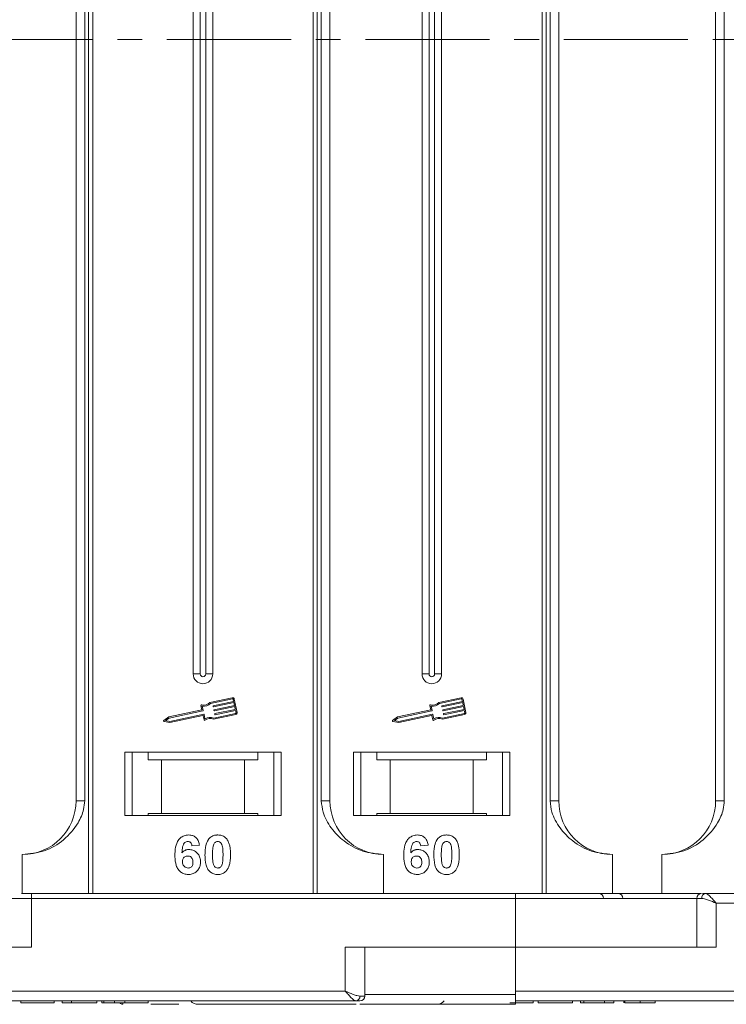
# Model space of a CAD drawing. Header units: millimetres. Extents: x -855 to 619, y 109 to 1142.
# Tile 21 of 74: x -132 to -60, y 344 to 445. Entities that reach past the tile are written whole.
import ezdxf

# ---------------------------------------------------------------- set-up
doc = ezdxf.new("R2010")
doc.units = ezdxf.units.MM
doc.linetypes.add('CENTERX2', pattern=[20.32, 12.7, -2.54, 2.54, -2.54])

msp = doc.modelspace()

# ---------------------------------------------------------------- linework, layer by layer
at = {"color": 7, "linetype": 'Continuous', "lineweight": 15}
for p, q in [((-125.351, 530.098), (-125.351, 442.598)), ((-124.932, 442.598), (-124.932, 530.098)), ((-102.356, 530.098), (-102.356, 442.598)), ((-101.936, 442.598), (-101.936, 530.098)), ((-78.926, 530.098), (-78.926, 442.598)), ((-78.507, 442.598), (-78.507, 530.098)), ((-126.644, 520.598), (-126.644, 442.598)), ((-125.758, 442.598), (-125.758, 520.598)), ((-101.529, 520.598), (-101.529, 442.598)), ((-100.644, 442.598), (-100.644, 520.598)), ((-78.1, 520.598), (-78.1, 442.598)), ((-77.214, 442.598), (-77.214, 520.598)), ((-61.144, 520.598), (-61.144, 442.598)), ((-60.258, 442.598), (-60.258, 520.598)), ((-114.644, 507.598), (-114.644, 442.598)), ((-113.929, 507.598), (-113.929, 442.598)), ((-113.359, 442.598), (-113.359, 507.598)), ((-112.644, 442.598), (-112.644, 507.598)), ((-91.214, 507.598), (-91.214, 442.598)), ((-90.499, 507.598), (-90.499, 442.598)), ((-89.929, 442.598), (-89.929, 507.598)), ((-89.214, 442.598), (-89.214, 507.598)), ((-126.644, 442.598), (-126.644, 364.598)), ((-125.758, 364.598), (-125.758, 442.598)), ((-125.351, 442.598), (-125.351, 355.098)), ((-124.932, 355.098), (-124.932, 442.598)), ((-114.644, 442.598), (-114.644, 377.598)), ((-113.929, 442.598), (-113.929, 377.598)), ((-113.359, 377.598), (-113.359, 442.598)), ((-112.644, 377.598), (-112.644, 442.598)), ((-102.356, 442.598), (-102.356, 355.098)), ((-101.936, 355.098), (-101.936, 442.598)), ((-101.529, 442.598), (-101.529, 364.598)), ((-100.644, 364.598), (-100.644, 442.598)), ((-91.214, 442.598), (-91.214, 377.598)), ((-90.499, 442.598), (-90.499, 377.598)), ((-89.929, 377.598), (-89.929, 442.598)), ((-89.214, 377.598), (-89.214, 442.598)), ((-78.926, 442.598), (-78.926, 355.098)), ((-78.507, 355.098), (-78.507, 442.598)), ((-78.1, 442.598), (-78.1, 364.598)), ((-77.214, 364.598), (-77.214, 442.598)), ((-61.144, 442.598), (-61.144, 364.598)), ((-60.258, 364.598), (-60.258, 442.598)), ((-113.929, 377.598), (-114.644, 377.598)), ((-112.644, 377.598), (-113.359, 377.598)), ((-90.499, 377.598), (-91.214, 377.598)), ((-89.214, 377.598), (-89.929, 377.598)), ((-113.848, 374.352), (-113.754, 373.908)), ((-110.647, 375.164), (-112.926, 374.683)), ((-110.623, 375.05), (-112.866, 374.576)), ((-112.587, 374.334), (-110.505, 374.774)), ((-110.481, 374.66), (-112.563, 374.22)), ((-112.502, 373.932), (-110.42, 374.372)), ((-110.505, 374.774), (-110.553, 375.004)), ((-110.42, 374.372), (-110.481, 374.66)), ((-110.147, 373.65), (-110.438, 375.029)), ((-90.419, 374.352), (-90.325, 373.908)), ((-87.218, 375.164), (-89.496, 374.683)), ((-87.193, 375.05), (-89.436, 374.576)), ((-89.158, 374.334), (-87.075, 374.774)), ((-87.051, 374.66), (-89.134, 374.22)), ((-89.073, 373.932), (-86.99, 374.372)), ((-87.075, 374.774), (-87.124, 375.004)), ((-86.99, 374.372), (-87.051, 374.66)), ((-86.718, 373.65), (-87.009, 375.029)), ((-113.754, 373.908), (-117.153, 373.19)), ((-113.644, 373.811), (-117.105, 373.08)), ((-117.032, 372.735), (-113.571, 373.466)), ((-117.031, 372.615), (-113.661, 373.327)), ((-113.715, 374.29), (-113.621, 373.846)), ((-113.627, 373.305), (-113.539, 372.889)), ((-113.536, 373.444), (-113.442, 373)), ((-112.598, 374.242), (-112.61, 374.3)), ((-112.562, 372.959), (-110.283, 373.441)), ((-112.55, 373.082), (-110.307, 373.556)), ((-112.513, 373.84), (-112.525, 373.897)), ((-110.396, 374.257), (-112.478, 373.817)), ((-112.428, 373.438), (-112.44, 373.495)), ((-112.417, 373.53), (-110.335, 373.97)), ((-110.311, 373.855), (-112.393, 373.415)), ((-110.335, 373.97), (-110.396, 374.257)), ((-110.262, 373.625), (-110.311, 373.855)), ((-90.325, 373.908), (-93.723, 373.19)), ((-90.214, 373.811), (-93.676, 373.08)), ((-93.603, 372.735), (-90.141, 373.466)), ((-93.602, 372.615), (-90.232, 373.327)), ((-90.285, 374.29), (-90.191, 373.846)), ((-90.197, 373.305), (-90.109, 372.889)), ((-90.107, 373.444), (-90.013, 373)), ((-89.168, 374.242), (-89.181, 374.3)), ((-89.132, 372.959), (-86.854, 373.441)), ((-89.121, 373.082), (-86.878, 373.556)), ((-89.083, 373.84), (-89.096, 373.897)), ((-86.966, 374.257), (-89.049, 373.817)), ((-88.998, 373.438), (-89.011, 373.495)), ((-88.988, 373.53), (-86.905, 373.97)), ((-86.881, 373.855), (-88.964, 373.415)), ((-86.905, 373.97), (-86.966, 374.257)), ((-86.833, 373.625), (-86.881, 373.855)), ((-117.153, 373.19), (-117.655, 372.839)), ((-117.632, 372.733), (-117.031, 372.615)), ((-117.105, 373.08), (-117.474, 372.822)), ((-117.474, 372.822), (-117.032, 372.735)), ((-93.723, 373.19), (-94.225, 372.839)), ((-94.203, 372.733), (-93.602, 372.615)), ((-93.676, 373.08), (-94.045, 372.822)), ((-94.045, 372.822), (-93.603, 372.735)), ((-105.644, 369.598), (-121.644, 369.598)), ((-121.644, 369.598), (-121.644, 363.098)), ((-120.894, 363.098), (-120.894, 369.598)), ((-119.257, 369.598), (-119.257, 368.798)), ((-108.03, 368.798), (-108.03, 369.598)), ((-106.394, 369.598), (-106.394, 363.098)), ((-105.644, 363.098), (-105.644, 369.598)), ((-82.214, 369.598), (-98.214, 369.598)), ((-98.214, 369.598), (-98.214, 363.098)), ((-97.464, 363.098), (-97.464, 369.598)), ((-95.828, 369.598), (-95.828, 368.798)), ((-84.601, 368.798), (-84.601, 369.598)), ((-82.964, 369.598), (-82.964, 363.098)), ((-82.214, 363.098), (-82.214, 369.598)), ((-119.257, 368.798), (-117.894, 368.798)), ((-117.894, 368.798), (-117.894, 363.298)), ((-117.894, 368.798), (-109.394, 368.798)), ((-109.394, 363.298), (-109.394, 368.798)), ((-109.394, 368.798), (-108.03, 368.798)), ((-95.828, 368.798), (-94.464, 368.798)), ((-94.464, 368.798), (-94.464, 363.298)), ((-94.464, 368.798), (-85.964, 368.798)), ((-85.964, 363.298), (-85.964, 368.798)), ((-85.964, 368.798), (-84.601, 368.798)), ((-126.644, 364.598), (-125.758, 364.598)), ((-101.529, 364.598), (-100.644, 364.598)), ((-78.1, 364.598), (-77.214, 364.598)), ((-61.144, 364.598), (-60.258, 364.598)), ((-117.894, 363.298), (-119.257, 363.298)), ((-119.257, 363.098), (-119.257, 363.298)), ((-117.894, 363.298), (-109.394, 363.298)), ((-108.03, 363.298), (-109.394, 363.298)), ((-108.03, 363.298), (-108.03, 363.098)), ((-94.464, 363.298), (-95.828, 363.298)), ((-95.828, 363.098), (-95.828, 363.298)), ((-94.464, 363.298), (-85.964, 363.298)), ((-84.601, 363.298), (-85.964, 363.298)), ((-84.601, 363.298), (-84.601, 363.098)), ((-121.644, 363.098), (-105.644, 363.098)), ((-98.214, 363.098), (-82.214, 363.098)), ((-114.003, 360.054), (-114.772, 359.97)), ((-90.573, 360.054), (-91.342, 359.97)), ((-132.144, 355.098), (-132.144, 359.098)), ((-95.144, 359.098), (-95.144, 355.098)), ((-71.714, 359.098), (-71.714, 355.098)), ((-66.644, 355.098), (-66.644, 359.098)), ((-133.215, 354.598), (-131.215, 354.598)), ((-131.215, 354.598), (-131.215, 355.098)), ((-81.644, 355.098), (-131.215, 355.098)), ((-131.215, 349.598), (-131.215, 354.598)), ((-131.215, 354.598), (-81.644, 354.598)), ((-81.644, 354.598), (-81.644, 355.098)), ((-81.644, 354.598), (-81.644, 349.598)), ((-81.644, 354.598), (-63.081, 354.598)), ((-66.644, 355.098), (-62.654, 355.098)), ((-63.081, 354.598), (-63.081, 349.598)), ((-62.571, 354.598), (-63.081, 354.598)), ((9.356, 355.098), (-62.199, 355.098)), ((-61.081, 349.598), (-61.081, 354.098)), ((-61.081, 354.098), (9.356, 354.098)), ((-148.644, 349.598), (-131.215, 349.598)), ((-81.644, 349.598), (-99.072, 349.598)), ((-99.072, 349.598), (-99.072, 345.098)), ((-97.072, 344.598), (-97.072, 349.598)), ((-81.644, 345.098), (-81.644, 349.598)), ((-81.644, 349.598), (-61.081, 349.598)), ((-99.072, 345.098), (-148.644, 345.098)), ((-46.184, 345.098), (-81.644, 345.098)), ((-81.644, 344.748), (-81.644, 345.098)), ((-148.644, 344.098), (-97.954, 344.098)), ((-148.644, 344.098), (-124.015, 344.098)), ((-132.285, 344.098), (-132.285, 343.898)), ((-128.887, 344.098), (-128.887, 343.898)), ((-128.054, 344.098), (-128.054, 343.898)), ((-127.092, 344.098), (-127.092, 343.898)), ((-124.528, 344.098), (-124.528, 343.898)), ((-124.015, 344.098), (-124.015, 343.898)), ((-123.792, 344.098), (-123.792, 343.898)), ((-122.704, 344.098), (-122.704, 343.898)), ((-121.651, 344.098), (-121.651, 343.898)), ((-119.272, 344.098), (-119.272, 343.898)), ((-97.581, 344.598), (-97.072, 344.598)), ((-97.072, 344.748), (-81.644, 344.748)), ((-81.644, 344.098), (-46.644, 344.098)), ((-81.644, 344.098), (-55.214, 344.098)), ((-79.842, 344.098), (-79.842, 343.898)), ((-79.33, 343.898), (-79.33, 344.098)), ((-75.804, 344.098), (-75.804, 343.898)), ((-74.971, 344.098), (-74.971, 343.898)), ((-74.65, 344.098), (-74.65, 343.898)), ((-72.535, 343.898), (-72.535, 344.098)), ((-71.573, 344.098), (-71.573, 343.898)), ((-70.547, 344.098), (-70.547, 343.898)), ((-70.438, 344.098), (-70.438, 343.898)), ((-68.887, 344.098), (-68.887, 343.898)), ((-67.342, 344.098), (-67.342, 343.898)), ((-132.285, 343.898), (-128.887, 343.898)), ((-128.054, 343.898), (-127.092, 343.898)), ((-127.092, 343.898), (-124.528, 343.898)), ((-121.864, 343.748), (-121.864, 343.748)), ((-79.33, 343.898), (-75.804, 343.898)), ((-74.971, 343.898), (-74.65, 343.898)), ((-74.65, 343.898), (-72.535, 343.898)), ((-72.535, 343.898), (-71.573, 343.898))]:
    msp.add_line(p, q, dxfattribs=at)
at = {"color": 1, "linetype": 'CENTERX2', "lineweight": 13}
msp.add_line((444.01, 442.598), (-394.073, 442.598), dxfattribs=at)
at = {"color": 7, "linetype": 'Continuous', "lineweight": 15}
for centre, radius, start, end in [((-113.644, 377.598), 1, 180, 0), ((-113.644, 377.598), 0.285, 180, 0), ((-90.214, 377.598), 1, 180, 0), ((-90.214, 377.598), 0.285, 180, 0), ((-113.791, 374.365), 0.0587, 76.41469, 191.9297), ((-113.572, 375.27), 0.873, 256.41469, 317.74736), ((-113.572, 375.27), 0.99, 261.69305, 315.48899), ((-112.581, 374.306), 0.0294, 101.9297, 191.9297), ((-110.611, 374.992), 0.176, 11.9297, 101.9297), ((-110.611, 374.992), 0.0587, 11.9297, 101.9297), ((-90.361, 374.365), 0.0587, 76.41469, 191.9297), ((-90.142, 375.27), 0.873, 256.41469, 317.74736), ((-90.142, 375.27), 0.99, 261.69305, 315.48899), ((-89.152, 374.306), 0.0294, 101.9297, 191.9297), ((-87.181, 374.992), 0.176, 11.9297, 101.9297), ((-87.181, 374.992), 0.0587, 11.9297, 101.9297), ((-113.655, 373.299), 0.0294, 11.9297, 101.9297), ((-113.65, 373.84), 0.0294, 281.9297, 11.9297), ((-113.565, 373.438), 0.0294, 11.9297, 101.9297), ((-112.569, 374.248), 0.0294, 191.9297, 281.9297), ((-112.496, 373.904), 0.0294, 101.9297, 191.9297), ((-112.484, 373.846), 0.0294, 191.9297, 281.9297), ((-112.411, 373.501), 0.0294, 101.9297, 191.9297), ((-112.399, 373.444), 0.0294, 191.9297, 281.9297), ((-110.319, 373.613), 0.0587, 281.9297, 11.9297), ((-110.319, 373.613), 0.176, 281.9297, 11.9297), ((-90.226, 373.299), 0.0294, 11.9297, 101.9297), ((-90.22, 373.84), 0.0294, 281.9297, 11.9297), ((-90.135, 373.438), 0.0294, 11.9297, 101.9297), ((-89.14, 374.248), 0.0294, 191.9297, 281.9297), ((-89.067, 373.904), 0.0294, 101.9297, 191.9297), ((-89.055, 373.846), 0.0294, 191.9297, 281.9297), ((-88.982, 373.501), 0.0294, 101.9297, 191.9297), ((-88.97, 373.444), 0.0294, 191.9297, 281.9297), ((-86.89, 373.613), 0.0587, 281.9297, 11.9297), ((-86.89, 373.613), 0.176, 281.9297, 11.9297), ((-117.621, 372.791), 0.0587, 124.95116, 258.90824), ((-113.481, 372.901), 0.0587, 191.9297, 307.44471), ((-112.915, 372.161), 0.873, 66.11204, 127.44471), ((-112.915, 372.161), 0.99, 68.37041, 122.16635), ((-94.192, 372.791), 0.0587, 124.95116, 258.90824), ((-90.052, 372.901), 0.0587, 191.9297, 307.44471), ((-89.486, 372.161), 0.873, 66.11204, 127.44471), ((-89.486, 372.161), 0.99, 68.37041, 122.16635), ((-132.144, 364.598), 5.5, 270, 0), ((-95.144, 364.598), 5.5, 180, 270), ((-71.714, 364.598), 5.5, 180, 270), ((-66.644, 364.598), 5.5, 270, 0), ((-73.126, 354.598), 0.5, 0, 90), ((-71.143, 354.598), 0.5, 0, 90), ((-62.581, 354.598), 0.5, 90, 180), ((-62.124, 354.653), 0.451, 99.5202, 187.08135), ((-114.144, 344.748), 1, 221.2946, 270), ((-98.029, 344.542), 0.451, 279.5202, 7.08135), ((-97.572, 344.598), 0.5, 270, 0), ((-89.714, 344.748), 1, 270, 319.04573), ((-121.864, 344.098), 0.35, 215.64347, 270.00182)]:
    msp.add_arc(centre, radius, start, end, dxfattribs=at)
for points, knots in [([(-132.144, 359.098), (-131.384, 359.174), (-129.864, 359.327), (-127.842, 360.517), (-126.51, 362.067), (-125.849, 363.511), (-125.783, 364.304), (-125.758, 364.598)], [0, 0, 0, 0, 0.2490962, 0.4982428, 0.745205, 0.90541, 1, 1, 1, 1]), ([(-101.529, 364.598), (-101.485, 364.207), (-101.374, 363.208), (-100.551, 361.754), (-99.181, 360.341), (-97.315, 359.305), (-95.865, 359.167), (-95.144, 359.098)], [0, 0, 0, 0, 0.1257134, 0.3212757, 0.5244662, 0.763484, 1, 1, 1, 1]), ([(-78.1, 364.598), (-78.056, 364.207), (-77.945, 363.208), (-77.121, 361.754), (-75.751, 360.341), (-73.886, 359.305), (-72.436, 359.167), (-71.714, 359.098)], [0, 0, 0, 0, 0.1257134, 0.3212757, 0.5244662, 0.763484, 1, 1, 1, 1]), ([(-66.644, 359.098), (-65.884, 359.174), (-64.364, 359.327), (-62.342, 360.517), (-61.01, 362.067), (-60.349, 363.511), (-60.283, 364.304), (-60.258, 364.598)], [0, 0, 0, 0, 0.2490962, 0.4982428, 0.745205, 0.90541, 1, 1, 1, 1]), ([(-116.515, 359.044), (-116.513, 359.177), (-116.504, 359.579), (-116.413, 360.135), (-116.135, 360.643), (-115.788, 360.946), (-115.418, 361.083), (-115.185, 361.094), (-115.1, 361.098)], [0, 0, 0, 0, 0.1423372, 0.4291269, 0.5899433, 0.7512055, 0.9098946, 1, 1, 1, 1]), ([(-115.199, 360.431), (-115.253, 360.426), (-115.361, 360.415), (-115.514, 360.315), (-115.655, 360.143), (-115.764, 359.781), (-115.788, 359.481), (-115.805, 359.276)], [0, 0, 0, 0, 0.1120492, 0.2243802, 0.3701146, 0.5702758, 1, 1, 1, 1]), ([(-114.772, 359.97), (-114.784, 360.047), (-114.804, 360.169), (-114.894, 360.314), (-115, 360.394), (-115.108, 360.427), (-115.174, 360.43), (-115.199, 360.431)], [0, 0, 0, 0, 0.33384, 0.5245467, 0.7163724, 0.8918244, 1, 1, 1, 1]), ([(-115.1, 361.098), (-114.964, 361.087), (-114.718, 361.068), (-114.406, 360.884), (-114.165, 360.607), (-114.049, 360.31), (-114.013, 360.111), (-114.003, 360.054)], [0, 0, 0, 0, 0.2426908, 0.4390024, 0.635006, 0.8950587, 1, 1, 1, 1]), ([(-113.439, 359.079), (-113.436, 359.212), (-113.431, 359.515), (-113.359, 360.043), (-113.218, 360.463), (-113.06, 360.669), (-113.043, 360.692)], [0, 0, 0, 0, 0.2373811, 0.5389182, 0.9490817, 1, 1, 1, 1]), ([(-113.043, 360.692), (-112.998, 360.742), (-112.908, 360.844), (-112.739, 360.959), (-112.551, 361.042), (-112.381, 361.08), (-112.24, 361.095), (-112.167, 361.097), (-112.131, 361.098)], [0, 0, 0, 0, 0.1937762, 0.3936, 0.5878635, 0.7889077, 0.894169, 1, 1, 1, 1]), ([(-112.584, 360.039), (-112.56, 360.108), (-112.522, 360.22), (-112.414, 360.346), (-112.29, 360.412), (-112.191, 360.429), (-112.137, 360.431), (-112.131, 360.431)], [0, 0, 0, 0, 0.3348035, 0.5425606, 0.750382, 0.9707212, 1, 1, 1, 1]), ([(-112.131, 361.098), (-112.064, 361.096), (-111.929, 361.091), (-111.731, 361.047), (-111.541, 360.97), (-111.396, 360.871), (-111.289, 360.773), (-111.24, 360.715), (-111.216, 360.687)], [0, 0, 0, 0, 0.1926273, 0.3886837, 0.5820134, 0.7832006, 0.8910383, 1, 1, 1, 1]), ([(-112.131, 360.431), (-112.073, 360.425), (-111.972, 360.415), (-111.844, 360.341), (-111.733, 360.2), (-111.634, 359.929), (-111.597, 359.532), (-111.594, 359.226), (-111.592, 359.071)], [0, 0, 0, 0, 0.1056461, 0.1862213, 0.267042, 0.4315406, 0.7127076, 1, 1, 1, 1]), ([(-111.216, 360.687), (-111.176, 360.633), (-111.097, 360.523), (-110.992, 360.291), (-110.902, 359.996), (-110.852, 359.665), (-110.827, 359.355), (-110.824, 359.165), (-110.823, 359.071)], [0, 0, 0, 0, 0.118432, 0.2393289, 0.4494336, 0.6641784, 0.8318201, 1, 1, 1, 1]), ([(-93.086, 359.044), (-93.083, 359.177), (-93.074, 359.579), (-92.984, 360.135), (-92.705, 360.643), (-92.359, 360.946), (-91.989, 361.083), (-91.755, 361.094), (-91.671, 361.098)], [0, 0, 0, 0, 0.1423372, 0.4291269, 0.5899433, 0.7512055, 0.9098946, 1, 1, 1, 1]), ([(-91.769, 360.431), (-91.823, 360.426), (-91.932, 360.415), (-92.084, 360.315), (-92.226, 360.143), (-92.334, 359.781), (-92.359, 359.481), (-92.375, 359.276)], [0, 0, 0, 0, 0.1120492, 0.2243802, 0.3701146, 0.5702758, 1, 1, 1, 1]), ([(-91.342, 359.97), (-91.355, 360.047), (-91.374, 360.169), (-91.465, 360.314), (-91.57, 360.394), (-91.678, 360.427), (-91.744, 360.43), (-91.769, 360.431)], [0, 0, 0, 0, 0.33384, 0.5245467, 0.7163724, 0.8918244, 1, 1, 1, 1]), ([(-91.671, 361.098), (-91.535, 361.087), (-91.289, 361.068), (-90.976, 360.884), (-90.735, 360.607), (-90.62, 360.31), (-90.584, 360.111), (-90.573, 360.054)], [0, 0, 0, 0, 0.24269082, 0.43900235, 0.63500599, 0.89505866, 1, 1, 1, 1]), ([(-90.009, 359.079), (-90.007, 359.212), (-90.002, 359.515), (-89.929, 360.043), (-89.788, 360.463), (-89.631, 360.669), (-89.613, 360.692)], [0, 0, 0, 0, 0.2373811, 0.5389182, 0.9490817, 1, 1, 1, 1]), ([(-89.613, 360.692), (-89.569, 360.742), (-89.479, 360.844), (-89.31, 360.959), (-89.121, 361.042), (-88.952, 361.08), (-88.811, 361.095), (-88.738, 361.097), (-88.701, 361.098)], [0, 0, 0, 0, 0.1937762, 0.3936, 0.5878635, 0.7889077, 0.894169, 1, 1, 1, 1]), ([(-89.154, 360.039), (-89.131, 360.108), (-89.092, 360.22), (-88.984, 360.346), (-88.861, 360.412), (-88.762, 360.429), (-88.708, 360.431), (-88.701, 360.431)], [0, 0, 0, 0, 0.3348035, 0.5425606, 0.750382, 0.9707212, 1, 1, 1, 1]), ([(-88.701, 361.098), (-88.635, 361.096), (-88.5, 361.091), (-88.302, 361.047), (-88.111, 360.97), (-87.967, 360.871), (-87.86, 360.773), (-87.811, 360.715), (-87.786, 360.687)], [0, 0, 0, 0, 0.1926273, 0.3886837, 0.5820134, 0.7832006, 0.8910383, 1, 1, 1, 1]), ([(-88.701, 360.431), (-88.644, 360.425), (-88.543, 360.415), (-88.414, 360.341), (-88.304, 360.2), (-88.204, 359.929), (-88.168, 359.532), (-88.165, 359.226), (-88.163, 359.071)], [0, 0, 0, 0, 0.1056461, 0.1862213, 0.267042, 0.4315406, 0.7127076, 1, 1, 1, 1]), ([(-87.786, 360.687), (-87.747, 360.633), (-87.668, 360.523), (-87.562, 360.291), (-87.472, 359.996), (-87.422, 359.665), (-87.397, 359.355), (-87.395, 359.165), (-87.394, 359.071)], [0, 0, 0, 0, 0.118432, 0.2393289, 0.4494336, 0.6641784, 0.8318201, 1, 1, 1, 1]), ([(-115.805, 359.276), (-115.758, 359.324), (-115.664, 359.422), (-115.518, 359.514), (-115.391, 359.563), (-115.292, 359.591), (-115.188, 359.607), (-115.118, 359.609), (-115.082, 359.611)], [0, 0, 0, 0, 0.24365362, 0.49576024, 0.6178923, 0.74150292, 0.8700251, 1, 1, 1, 1]), ([(-115.082, 359.611), (-114.946, 359.598), (-114.674, 359.574), (-114.326, 359.358), (-114.06, 359.056), (-113.919, 358.703), (-113.906, 358.459), (-113.9, 358.351)], [0, 0, 0, 0, 0.2102159, 0.4219747, 0.6200164, 0.8310369, 1, 1, 1, 1]), ([(-112.669, 359.071), (-112.669, 359.137), (-112.668, 359.271), (-112.662, 359.451), (-112.652, 359.613), (-112.638, 359.756), (-112.619, 359.898), (-112.595, 359.992), (-112.584, 360.039)], [0, 0, 0, 0, 0.20527, 0.4106157, 0.5571475, 0.7038444, 0.8514751, 1, 1, 1, 1]), ([(-92.375, 359.276), (-92.329, 359.324), (-92.234, 359.422), (-92.089, 359.514), (-91.962, 359.563), (-91.863, 359.591), (-91.759, 359.607), (-91.688, 359.609), (-91.652, 359.611)], [0, 0, 0, 0, 0.2436536, 0.4957602, 0.6178923, 0.7415029, 0.8700251, 1, 1, 1, 1]), ([(-91.652, 359.611), (-91.517, 359.598), (-91.244, 359.574), (-90.896, 359.358), (-90.63, 359.056), (-90.489, 358.703), (-90.476, 358.459), (-90.471, 358.351)], [0, 0, 0, 0, 0.2102159, 0.4219747, 0.6200164, 0.8310369, 1, 1, 1, 1]), ([(-89.24, 359.071), (-89.239, 359.137), (-89.238, 359.271), (-89.233, 359.451), (-89.222, 359.613), (-89.208, 359.756), (-89.19, 359.898), (-89.166, 359.992), (-89.154, 360.039)], [0, 0, 0, 0, 0.20527, 0.4106157, 0.5571475, 0.7038444, 0.8514751, 1, 1, 1, 1]), ([(-115.158, 357.047), (-115.293, 357.057), (-115.565, 357.078), (-115.925, 357.279), (-116.217, 357.584), (-116.457, 358.12), (-116.511, 358.631), (-116.515, 358.986), (-116.515, 359.044)], [0, 0, 0, 0, 0.1482689, 0.2976473, 0.4424214, 0.6078512, 0.9356585, 1, 1, 1, 1]), ([(-115.746, 358.369), (-115.741, 358.451), (-115.733, 358.587), (-115.642, 358.757), (-115.52, 358.865), (-115.371, 358.934), (-115.264, 358.941), (-115.212, 358.944)], [0, 0, 0, 0, 0.27672092, 0.45687046, 0.63700743, 0.8240683, 1, 1, 1, 1]), ([(-115.173, 357.713), (-115.241, 357.72), (-115.378, 357.735), (-115.553, 357.852), (-115.68, 358.009), (-115.738, 358.191), (-115.743, 358.311), (-115.746, 358.369)], [0, 0, 0, 0, 0.2079047, 0.4199807, 0.6306256, 0.821735, 1, 1, 1, 1]), ([(-115.212, 358.944), (-115.144, 358.939), (-115.019, 358.929), (-114.859, 358.834), (-114.74, 358.699), (-114.678, 358.515), (-114.672, 358.382), (-114.669, 358.312)], [0, 0, 0, 0, 0.21375674, 0.39494411, 0.57658486, 0.77731093, 1, 1, 1, 1]), ([(-114.669, 358.312), (-114.673, 358.226), (-114.68, 358.088), (-114.753, 357.909), (-114.863, 357.8), (-115.007, 357.726), (-115.114, 357.718), (-115.173, 357.713)], [0, 0, 0, 0, 0.28869741, 0.46355259, 0.63994173, 0.80180841, 1, 1, 1, 1]), ([(-113.9, 358.351), (-113.908, 358.217), (-113.924, 357.947), (-114.089, 357.565), (-114.375, 357.266), (-114.748, 357.075), (-115.021, 357.056), (-115.158, 357.047)], [0, 0, 0, 0, 0.1978309, 0.3972998, 0.5989102, 0.7987412, 1, 1, 1, 1]), ([(-112.131, 357.047), (-112.266, 357.057), (-112.538, 357.077), (-112.892, 357.275), (-113.18, 357.589), (-113.413, 358.2), (-113.428, 358.72), (-113.439, 359.079)], [0, 0, 0, 0, 0.1475277, 0.2965695, 0.43214, 0.6087374, 1, 1, 1, 1]), ([(-112.131, 357.713), (-112.199, 357.721), (-112.309, 357.734), (-112.438, 357.821), (-112.541, 357.971), (-112.634, 358.243), (-112.663, 358.633), (-112.667, 358.924), (-112.669, 359.071)], [0, 0, 0, 0, 0.125351, 0.2021974, 0.2791824, 0.4597421, 0.727968, 1, 1, 1, 1]), ([(-111.592, 359.071), (-111.593, 359.004), (-111.594, 358.871), (-111.6, 358.69), (-111.61, 358.529), (-111.624, 358.387), (-111.642, 358.245), (-111.666, 358.152), (-111.678, 358.106)], [0, 0, 0, 0, 0.2059417, 0.4119594, 0.558149, 0.7045024, 0.8518015, 1, 1, 1, 1]), ([(-110.823, 359.071), (-110.825, 358.937), (-110.83, 358.634), (-110.901, 358.114), (-111.039, 357.691), (-111.196, 357.483), (-111.219, 357.453)], [0, 0, 0, 0, 0.2366286, 0.5373614, 0.9329864, 1, 1, 1, 1]), ([(-91.729, 357.047), (-91.864, 357.057), (-92.135, 357.078), (-92.495, 357.279), (-92.787, 357.584), (-93.027, 358.12), (-93.082, 358.631), (-93.085, 358.986), (-93.086, 359.044)], [0, 0, 0, 0, 0.1482689, 0.2976473, 0.4424214, 0.6078512, 0.9356585, 1, 1, 1, 1]), ([(-92.317, 358.369), (-92.312, 358.451), (-92.304, 358.587), (-92.213, 358.757), (-92.09, 358.865), (-91.942, 358.934), (-91.834, 358.941), (-91.782, 358.944)], [0, 0, 0, 0, 0.2767209, 0.4568705, 0.6370074, 0.8240683, 1, 1, 1, 1]), ([(-91.744, 357.713), (-91.812, 357.72), (-91.948, 357.735), (-92.124, 357.852), (-92.25, 358.009), (-92.308, 358.191), (-92.314, 358.311), (-92.317, 358.369)], [0, 0, 0, 0, 0.2079047, 0.4199807, 0.6306256, 0.821735, 1, 1, 1, 1]), ([(-91.782, 358.944), (-91.715, 358.939), (-91.589, 358.929), (-91.429, 358.834), (-91.31, 358.699), (-91.248, 358.515), (-91.243, 358.382), (-91.24, 358.312)], [0, 0, 0, 0, 0.2137567, 0.3949441, 0.5765849, 0.7773109, 1, 1, 1, 1]), ([(-91.24, 358.312), (-91.244, 358.226), (-91.25, 358.088), (-91.323, 357.909), (-91.434, 357.8), (-91.578, 357.726), (-91.685, 357.718), (-91.744, 357.713)], [0, 0, 0, 0, 0.28869741, 0.46355259, 0.63994173, 0.80180841, 1, 1, 1, 1]), ([(-90.471, 358.351), (-90.478, 358.217), (-90.494, 357.947), (-90.66, 357.565), (-90.945, 357.266), (-91.318, 357.075), (-91.592, 357.056), (-91.729, 357.047)], [0, 0, 0, 0, 0.1978309, 0.3972998, 0.5989102, 0.7987412, 1, 1, 1, 1]), ([(-88.701, 357.047), (-88.837, 357.057), (-89.108, 357.077), (-89.462, 357.275), (-89.75, 357.589), (-89.984, 358.2), (-89.999, 358.72), (-90.009, 359.079)], [0, 0, 0, 0, 0.1475277, 0.2965695, 0.43214, 0.6087374, 1, 1, 1, 1]), ([(-88.701, 357.713), (-88.769, 357.721), (-88.879, 357.734), (-89.008, 357.821), (-89.111, 357.971), (-89.204, 358.243), (-89.234, 358.633), (-89.238, 358.924), (-89.24, 359.071)], [0, 0, 0, 0, 0.125351, 0.2021974, 0.2791824, 0.4597421, 0.727968, 1, 1, 1, 1]), ([(-88.163, 359.071), (-88.163, 359.004), (-88.164, 358.871), (-88.17, 358.69), (-88.18, 358.529), (-88.194, 358.387), (-88.213, 358.245), (-88.237, 358.152), (-88.249, 358.106)], [0, 0, 0, 0, 0.2059417, 0.4119594, 0.558149, 0.7045024, 0.8518015, 1, 1, 1, 1]), ([(-87.394, 359.071), (-87.396, 358.937), (-87.401, 358.634), (-87.472, 358.114), (-87.609, 357.691), (-87.767, 357.483), (-87.789, 357.453)], [0, 0, 0, 0, 0.2366286, 0.5373614, 0.9329864, 1, 1, 1, 1]), ([(-111.678, 358.106), (-111.702, 358.037), (-111.739, 357.925), (-111.847, 357.8), (-111.969, 357.734), (-112.068, 357.716), (-112.122, 357.714), (-112.131, 357.713)], [0, 0, 0, 0, 0.3336776, 0.54041252, 0.7472639, 0.96120914, 1, 1, 1, 1]), ([(-111.219, 357.453), (-111.263, 357.403), (-111.353, 357.301), (-111.522, 357.185), (-111.711, 357.102), (-111.88, 357.064), (-112.022, 357.049), (-112.094, 357.047), (-112.131, 357.047)], [0, 0, 0, 0, 0.1937693, 0.3935642, 0.587886, 0.7891312, 0.8942826, 1, 1, 1, 1]), ([(-88.249, 358.106), (-88.272, 358.037), (-88.31, 357.925), (-88.418, 357.8), (-88.539, 357.734), (-88.638, 357.716), (-88.693, 357.714), (-88.701, 357.713)], [0, 0, 0, 0, 0.3336776, 0.54041252, 0.7472639, 0.96120914, 1, 1, 1, 1]), ([(-87.789, 357.453), (-87.834, 357.403), (-87.924, 357.301), (-88.093, 357.185), (-88.282, 357.102), (-88.451, 357.064), (-88.592, 357.049), (-88.665, 357.047), (-88.701, 357.047)], [0, 0, 0, 0, 0.1937693, 0.3935642, 0.587886, 0.7891312, 0.8942826, 1, 1, 1, 1]), ([(-131.215, 355.098), (-131.374, 355.098), (-131.7, 355.098), (-132.06, 355.098), (-132.203, 355.098), (-132.236, 355.098)], [0, 0, 0, 0, 0.4212182, 0.866389, 1, 1, 1, 1]), ([(-62.829, 355.098), (-63.079, 355.098), (-64.221, 355.098), (-66.447, 355.098), (-69.755, 355.098), (-73.495, 355.098), (-77.577, 355.098), (-80.302, 355.098), (-81.644, 355.098)], [0, 0, 0, 0, 0.0467839, 0.2131221, 0.3794866, 0.5922625, 0.7992438, 1, 1, 1, 1]), ([(-62.571, 354.598), (-62.477, 354.588), (-62.267, 354.566), (-61.768, 354.395), (-61.35, 354.214), (-61.081, 354.098)], [0, 0, 0, 0, 0.227072, 0.5015871, 1, 1, 1, 1]), ([(-62.199, 355.098), (-62.316, 355.098), (-62.442, 355.098), (-62.476, 355.098), (-62.479, 355.098)], [0, 0, 0, 0, 0.93147003, 1, 1, 1, 1]), ([(-62.199, 355.098), (-62.131, 355.081), (-61.987, 355.045), (-61.708, 354.795), (-61.398, 354.465), (-61.187, 354.22), (-61.081, 354.098)], [0, 0, 0, 0, 0.2343503, 0.4981953, 0.748869, 1, 1, 1, 1]), ([(-97.954, 344.098), (-98.022, 344.115), (-98.166, 344.15), (-98.445, 344.401), (-98.754, 344.73), (-98.966, 344.975), (-99.072, 345.098)], [0, 0, 0, 0, 0.23435025, 0.49819532, 0.74886904, 1, 1, 1, 1]), ([(-99.072, 345.098), (-98.802, 344.981), (-98.384, 344.801), (-97.886, 344.629), (-97.676, 344.608), (-97.581, 344.598)], [0, 0, 0, 0, 0.4984129, 0.772928, 1, 1, 1, 1]), ([(-81.644, 343.748), (-81.644, 343.759), (-81.644, 343.781), (-81.644, 343.953), (-81.644, 344.207), (-81.644, 344.488), (-81.644, 344.674), (-81.644, 344.748)], [0, 0, 0, 0, 0.21469386, 0.42938772, 0.64408158, 0.85877544, 1, 1, 1, 1]), ([(-124.015, 343.898), (-124.015, 343.898), (-124.014, 343.898), (-123.999, 343.898), (-123.975, 343.898), (-123.933, 343.898), (-123.877, 343.898), (-123.82, 343.898), (-123.792, 343.898)], [0, 0, 0, 0, 0.1539502, 0.3081809, 0.478699, 0.6499612, 0.8242026, 1, 1, 1, 1]), ([(-123.792, 343.898), (-123.732, 343.898), (-123.612, 343.898), (-123.295, 343.898), (-122.975, 343.898), (-122.733, 343.898), (-122.704, 343.898)], [0, 0, 0, 0, 0.2508959, 0.5021661, 0.9405117, 1, 1, 1, 1]), ([(-122.704, 343.898), (-122.642, 343.898), (-122.518, 343.898), (-122.334, 343.898), (-122.158, 343.898), (-121.991, 343.898), (-121.821, 343.898), (-121.708, 343.898), (-121.651, 343.898)], [0, 0, 0, 0, 0.1854289, 0.3721896, 0.5277082, 0.6838775, 0.8416784, 1, 1, 1, 1]), ([(-121.864, 343.847), (-121.864, 343.824), (-121.863, 343.763), (-121.864, 343.754), (-121.864, 343.748)], [0, 0, 0, 0, 0.3778834, 1, 1, 1, 1]), ([(-121.651, 343.898), (-121.517, 343.898), (-121.113, 343.898), (-120.459, 343.898), (-119.841, 343.898), (-119.413, 343.898), (-119.282, 343.898), (-119.274, 343.898), (-119.272, 343.898)], [0, 0, 0, 0, 0.1013981, 0.3069957, 0.5061443, 0.6852619, 0.9245571, 1, 1, 1, 1]), ([(-118.969, 343.748), (-118.624, 343.748), (-117.657, 343.748), (-116.714, 343.748), (-116.107, 343.748)], [0, 0, 0, 0, 0.3570512, 1, 1, 1, 1]), ([(-114.144, 343.748), (-114.097, 343.748), (-114.002, 343.748), (-113.222, 343.748), (-112.041, 343.748), (-110.551, 343.748), (-108.88, 343.748), (-106.916, 343.748), (-103.913, 343.748), (-100.886, 343.748), (-98.449, 343.748), (-97.954, 343.748)], [0, 0, 0, 0, 0.1168012, 0.2372172, 0.3610077, 0.4577968, 0.5545704, 0.653419, 0.7522518, 0.9496687, 1, 1, 1, 1]), ([(-97.572, 343.748), (-97.248, 343.748), (-95.985, 343.748), (-93.34, 343.748), (-89.673, 343.748), (-85.647, 343.748), (-82.965, 343.748), (-81.644, 343.748)], [0, 0, 0, 0, 0.0680269, 0.2650433, 0.5170899, 0.7622318, 1, 1, 1, 1]), ([(-82.221, 343.898), (-82.088, 343.898), (-81.684, 343.898), (-81.024, 343.898), (-80.402, 343.898), (-79.977, 343.898), (-79.852, 343.898), (-79.844, 343.898), (-79.842, 343.898)], [0, 0, 0, 0, 0.1021706, 0.3092201, 0.51365, 0.6922749, 0.9324126, 1, 1, 1, 1]), ([(-70.438, 343.898), (-70.384, 343.898), (-70.276, 343.898), (-69.972, 343.898), (-69.507, 343.898), (-69.121, 343.898), (-68.887, 343.898)], [0, 0, 0, 0, 0.2064605, 0.4135145, 0.6452106, 1, 1, 1, 1]), ([(-68.887, 343.898), (-68.753, 343.898), (-68.449, 343.898), (-67.997, 343.898), (-67.638, 343.898), (-67.384, 343.898), (-67.359, 343.898), (-67.342, 343.898)], [0, 0, 0, 0, 0.1552919, 0.3531453, 0.543243, 0.704067, 1, 1, 1, 1])]:
    msp.add_open_spline(points, degree=3, knots=knots, dxfattribs=at)
msp.add_open_spline([(-97.572, 344.098), (-97.59, 344.098), (-97.625, 344.098), (-97.844, 344.098), (-97.954, 344.098)], degree=3, dxfattribs=at)

doc.saveas('drawing.dxf')
